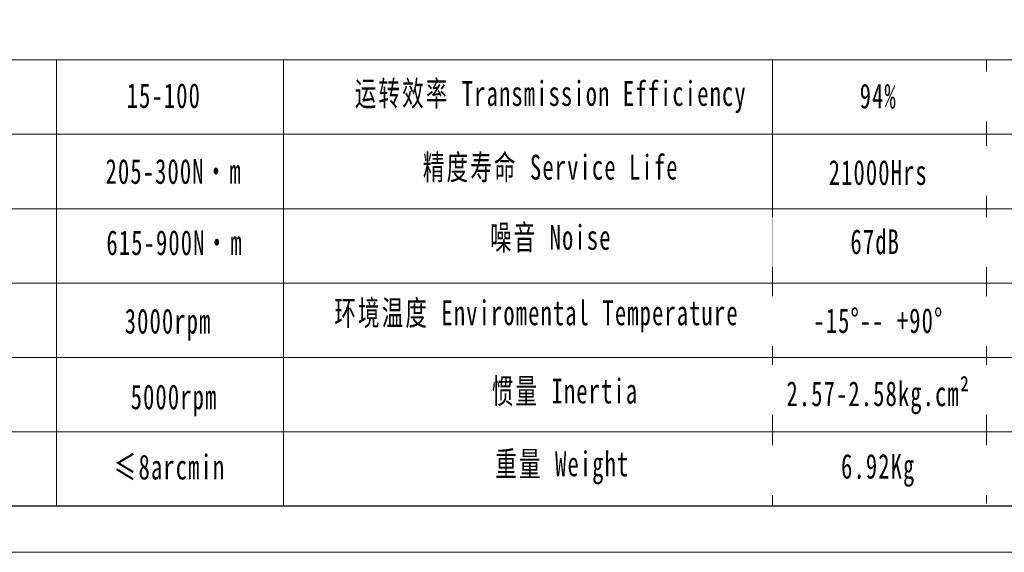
# Model space of a CAD drawing. Header units: millimetres. Extents: x 8091 to 8920, y -561 to 25.
# Tile 2 of 5: x 8328 to 8537, y -561 to -448. Entities that reach past the tile are written whole.
import ezdxf

# ---------------------------------------------------------------- set-up
doc = ezdxf.new("R2010")
doc.units = ezdxf.units.MM
doc.layers.get('0').update_dxf_attribs({"lineweight": 18})
doc.layers.add('SLD-0', color=7, linetype='Continuous', lineweight=18)
doc.styles.add('标准', font='txt', dxfattribs={"width": 0.667})

msp = doc.modelspace()

# ---------------------------------------------------------------- linework, layer by layer
msp.add_line((8335.97, -456.35), (8335.97, -551.11))
at = {"layer": 'SLD-0'}
for p, q in [((8164.47, -456.35), (8910.35, -456.35)), ((8384.16, -456.35), (8384.16, -551.08)), ((8487.95, -456.35), (8487.95, -551.09)), ((8533.4, -456.35), (8533.4, -550.57)), ((8235.95, -472.16), (8655.15, -472.16)), ((8164.47, -487.97), (8910.35, -487.97)), ((8235.95, -503.78), (8910.35, -503.78)), ((8235.95, -519.58), (8910.35, -519.58)), ((8235.95, -535.39), (8910.35, -535.39))]:
    msp.add_line(p, q, dxfattribs=at)
at = {"layer": 'SLD-0', "color": 3}
msp.add_lwpolyline([(8091.24, -560.96), (8920.22, -560.96), (8920.22, 25.24), (8091.24, 25.24)], close=True, dxfattribs=at)
at = {"layer": 'SLD-0', "color": 3, "lineweight": 25}
msp.add_lwpolyline([(8140.59, -551.09), (8910.35, -551.09), (8910.35, 15.37), (8140.59, 15.37)], close=True, dxfattribs=at)

# ---------------------------------------------------------------- texts
at = {"layer": 'SLD-0', "color": 1, "attachment_point": 2, "style": '标准'}
for s, insert, char_height, width in [('\\T1.1;\\pxqc;15-100', (8358.76, -461.31), 5.2691, 22.4033), ('\\T1.1;运转效率 Transmission Efficiency', (8440.91, -460.86), 5.2691, 89.5413), ('\\T1.1;94%', (8510.44, -461.4), 5.269, 67.3853), ('\\T1.1;精度寿命 Service Life', (8440.91, -476.52), 5.2691, 70.2836), ('{\\T1.1;205-300N·m}', (8360.85, -477.42), 5.2691, 43.6423), ('\\T1.1;21000Hrs', (8510.44, -477.64), 5.2691, 67.3853), ('\\T1.1;噪音 Noise', (8440.91, -491.43), 5.2691, 46.4946), ('{\\T1.1;615-900N·m}', (8361.04, -492.55), 5.2691, 52.4039), ('\\T1.1;67dB', (8509.8, -492.35), 5.269, 34.7701), ('{\\T1.1;环境温度 Enviromental Temperature}', (8437.89, -507.46), 5.2691, 156.2956), ('\\T1.1;3000rpm', (8359.67, -509.22), 5.2691, 36.3065), ('\\T1.1;-15%%D-- +90%%D', (8510.44, -509.11), 5.2691, 45.2001), ('\\T1.1;惯量 Inertia', (8443.93, -524.07), 5.2691, 47.6027), ('{\\T1.1;2.57-2.58kg.cm²}', (8510.44, -524.64), 5.2691, 80.5306), ('\\T1.1;5000rpm', (8360.93, -525.31), 5.2691, 115.2139), ('\\T1.1;重量 Weight', (8443.37, -539.54), 5.2691, 40.9718), ('\\T1.1;≤8arcmin ', (8359.97, -540.22), 5.2691, 40.5327), ('\\T1.1;6.92Kg', (8510.44, -540.05), 5.2691, 35.255)]:
    msp.add_mtext(s, dxfattribs=dict(at, insert=insert, char_height=char_height, width=width))

# ---------------------------------------------------------------- next in the draw order: texts
at = {"layer": 'SLD-0', "color": 1, "char_height": 5.2691, "width": 156.2956, "attachment_point": 2, "style": '标准', "bg_fill": 2}
for s, insert in [('{\\f宋体|b0|i0|c134|p2;\\W0.65;扭转刚性 \\fArial|b0|i0|c0|p34;Torsional Rigidity}', (8570.86, -461.52)), ('{\\f宋体|b0|i0|c134|p2;容许径向力Max Radial Force}', (8570.04, -477.29)), ('{\\f宋体|b0|i0|c134|p2;容许轴向力Max Axial Force}', (8568.73, -492.44)), ('{\\fSimSun|b0|i0|c134|p2;\\T1.1;设计 \\fArial|b0|i0|c0|p34;Design\\fSimSun|b0|i0|c134|p2;：}', (8561.96, -509.2)), ('{\\fSimSun|b0|i0|c134|p2;\\T1.1;复核 \\fArial|b0|i0|c0|p34;Recheck\\fSimSun|b0|i0|c134|p2;：}', (8563.37, -523.83)), ('{\\T1.1;日期 Date：}', (8558.04, -540.86))]:
    msp.add_mtext(s, dxfattribs=dict(at, insert=insert))

doc.saveas('drawing.dxf')
